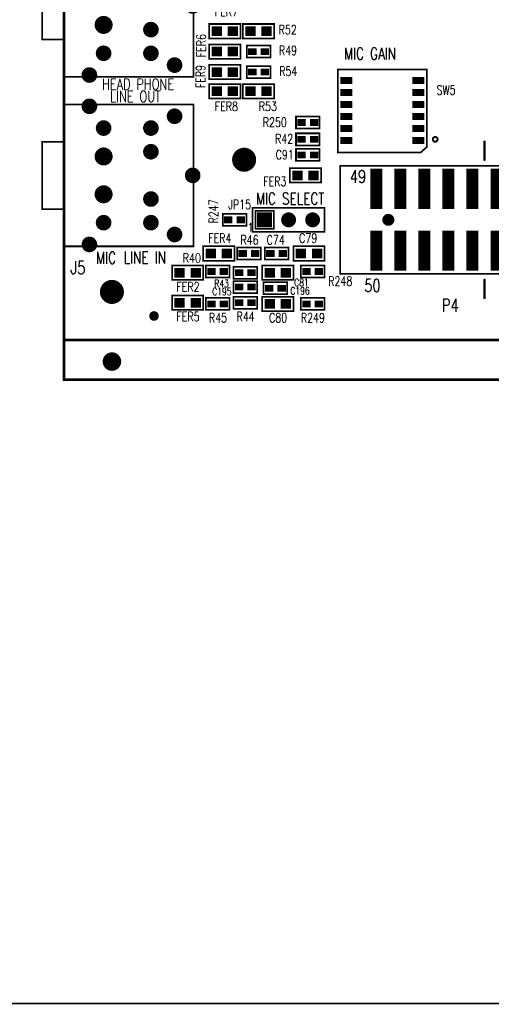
# Model space of a CAD drawing. Extents: x -3908 to 11948, y -2965 to 7442.
# Tile 2 of 42: x -384 to 1578, y -2965 to 1133. Entities that reach past the tile are written whole.
import ezdxf
from ezdxf.enums import TextEntityAlignment as Align

# ---------------------------------------------------------------- set-up
doc = ezdxf.new("R2010")
doc.units = 0
doc.header["$MEASUREMENT"] = 0
doc.layers.get('0').update_dxf_attribs({"linetype": 'CONTINUOUS'})
for name, color, linetype in [('2D_LINE_00', 7, 'CONTINUOUS'), ('2D_LINE_26', 7, 'CONTINUOUS'), ('2D_LINE_27', 7, 'CONTINUOUS'), ('BOARD_OUTLINE_00', 7, 'CONTINUOUS'), ('PADS_TOP', 9, 'CONTINUOUS'), ('PADS_XR_27', 7, 'CONTINUOUS'), ('PART_NAME_01', 7, 'CONTINUOUS'), ('PART_TOP_2DLINE_00', 7, 'CONTINUOUS'), ('PART_TOP_2DLINE_01', 7, 'CONTINUOUS'), ('TEXT_26', 7, 'CONTINUOUS')]:
    doc.layers.add(name, color=color, linetype=linetype)
doc.styles.add('W5', font='simplex', dxfattribs={"width": 0.75})
doc.styles.add('W7', font='simplex', dxfattribs={"width": 0.75})
doc.styles.add('W8', font='simplex', dxfattribs={"width": 0.75})

# ---------------------------------------------------------------- blocks, each defined once
blk = doc.blocks.new('SMOOTH_11$11')
at = {"const_width": 5.55}
blk.add_lwpolyline([(-2.8, 0, 1), (2.8, 0, 1)], format="xyb", close=True, dxfattribs=at)
blk = doc.blocks.new('BOARD_167')
at = {"layer": 'BOARD_OUTLINE_00', "const_width": 11.1}
blk.add_lwpolyline([(0, 165), (0, 7495), (5000, 7495), (5000, 165)], close=True, dxfattribs=at)
at = {"layer": 'BOARD_OUTLINE_00'}
blk.add_blockref('SMOOTH_11$11', (0, 165), dxfattribs=at)
blk = doc.blocks.new('DRAWING_64')
at = {"layer": '2D_LINE_00', "const_width": 7}
blk.add_lwpolyline([(355, -6.25), (16205, -6.25), (16205, -10406.25), (355, -10406.25)], close=True, dxfattribs=at)
blk = doc.blocks.new('SMOOTH_10')
at = {"const_width": 5}
blk.add_lwpolyline([(-2.5, 0, 1), (2.5, 0, 1)], format="xyb", close=True, dxfattribs=at)
blk = doc.blocks.new('DRAWING_146')
at = {"layer": '2D_LINE_26', "const_width": 10}
blk.add_lwpolyline([(0, 0), (0, 75)], dxfattribs=at)
at = {"layer": '2D_LINE_26'}
for p in [(0, 75), (0, 0)]:
    blk.add_blockref('SMOOTH_10', p, dxfattribs=at)
blk = doc.blocks.new('DRAWING_147')
at = {"layer": '2D_LINE_26', "const_width": 10}
blk.add_lwpolyline([(0, 0), (0, 75)], dxfattribs=at)
at = {"layer": '2D_LINE_26'}
for p in [(0, 75), (0, 0)]:
    blk.add_blockref('SMOOTH_10', p, dxfattribs=at)
blk = doc.blocks.new('DRAWING_248')
at = {"layer": '2D_LINE_26', "const_width": 8}
blk.add_lwpolyline([(10, 0, 1), (-10, 0, 1)], format="xyb", close=True, dxfattribs=at)
blk = doc.blocks.new('SMOOTH_11')
at = {"const_width": 5.5}
blk.add_lwpolyline([(-2.75, 0, 1), (2.75, 0, 1)], format="xyb", close=True, dxfattribs=at)
blk = doc.blocks.new('DRAWING_270')
at = {"layer": '2D_LINE_27', "const_width": 11}
blk.add_lwpolyline([(0, 0), (5000, 0)], dxfattribs=at)
at = {"layer": '2D_LINE_27'}
for p in [(0, 0), (5000, 0)]:
    blk.add_blockref('SMOOTH_11', p, dxfattribs=at)
blk = doc.blocks.new('PAD_6')
at = {"const_width": 50}
blk.add_lwpolyline([(0, -25, 1), (0, 25, 1)], format="xyb", close=True, dxfattribs=at)
blk = doc.blocks.new('STK_TOP_20')
at = {"layer": 'PADS_TOP'}
blk.add_blockref('PAD_6', (0, 0), dxfattribs=at)
blk = doc.blocks.new('SYM_TOP_8')
blk.add_blockref('STK_TOP_20', (0, 0))
blk = doc.blocks.new('PART_TOP_1')
blk.add_blockref('SYM_TOP_8', (0, 0))
blk = doc.blocks.new('STK_TOP_26')
at = {"layer": 'PADS_TOP'}
blk.add_blockref('PAD_6', (0, 0), dxfattribs=at)
blk = doc.blocks.new('SYM_TOP_10')
blk.add_blockref('STK_TOP_26', (0, 0))
blk = doc.blocks.new('PART_TOP_7')
blk.add_blockref('SYM_TOP_10', (0, 0))
blk = doc.blocks.new('PAD_13')
at = {"const_width": 38.5}
blk.add_lwpolyline([(0, -19.25, 1), (0, 19.25, 1)], format="xyb", close=True, dxfattribs=at)
blk = doc.blocks.new('STK_TOP_248')
at = {"layer": 'PADS_TOP'}
blk.add_blockref('PAD_13', (0, 0), dxfattribs=at)
blk = doc.blocks.new('SYM_TOP_133')
blk.add_blockref('STK_TOP_248', (0, 0))
blk = doc.blocks.new('PART_TOP_13')
blk.add_blockref('SYM_TOP_133', (0, 0))
blk = doc.blocks.new('SMOOTH_7')
at = {"const_width": 3.5}
blk.add_lwpolyline([(-1.75, 0, 1), (1.75, 0, 1)], format="xyb", close=True, dxfattribs=at)
blk = doc.blocks.new('PART_BODY_TOP_322')
at = {"layer": 'PART_TOP_2DLINE_01', "const_width": 7}
for points in [[(-50, 50), (250, 50), (250, -50), (-50, -50)], [(-38, 38), (38, 38), (38, -38), (-38, -38)]]:
    blk.add_lwpolyline(points, close=True, dxfattribs=at)
at = {"layer": 'PART_TOP_2DLINE_01'}
for p in [(-50, 50), (-38, 38), (38, 38), (250, 50), (-38, -38), (38, -38), (-50, -50), (250, -50)]:
    blk.add_blockref('SMOOTH_7', p, dxfattribs=at)
blk = doc.blocks.new('PAD_26')
at = {"const_width": 62}
blk.add_lwpolyline([(-31, 0), (31, 0)], dxfattribs=at)
blk = doc.blocks.new('STK_TOP_43')
at = {"layer": 'PADS_TOP'}
blk.add_blockref('PAD_26', (0, 0), dxfattribs=at)
blk = doc.blocks.new('PAD_25')
at = {"const_width": 31}
blk.add_lwpolyline([(0, -15.5, 1), (0, 15.5, 1)], format="xyb", close=True, dxfattribs=at)
blk = doc.blocks.new('STK_TOP_42')
at = {"layer": 'PADS_TOP'}
blk.add_blockref('PAD_25', (0, 0), dxfattribs=at)
blk = doc.blocks.new('SYM_TOP_48')
for name, p in [('PART_BODY_TOP_322', (0, 0)), ('STK_TOP_43', (0, 0)), ('STK_TOP_42', (100, 0)), ('STK_TOP_42', (200, 0))]:
    blk.add_blockref(name, p)
blk = doc.blocks.new('PART_TOP_35')
blk.add_blockref('SYM_TOP_48', (0, 0))
at = {"layer": 'PART_NAME_01', "style": 'W5', "width": 0.75}
blk.add_text('JP15', height=38.5, dxfattribs=at).set_placement((-103.75, 63.75), align=Align.MIDDLE_CENTER)
blk = doc.blocks.new('PART_BODY_TOP_285')
at = {"layer": 'PART_TOP_2DLINE_00', "const_width": 7}
for points in [[(-1350, 225), (1350, 225), (1350, -225), (-1350, -225)], [(-1200, -250), (-1175, -300), (-1225, -300)]]:
    blk.add_lwpolyline(points, close=True, dxfattribs=at)
at = {"layer": 'PART_TOP_2DLINE_00'}
for p in [(-1350, 225), (1350, 225), (-1350, -225), (1350, -225), (-1200, -250), (-1225, -300), (-1175, -300)]:
    blk.add_blockref('SMOOTH_7', p, dxfattribs=at)
blk = doc.blocks.new('PAD_44')
at = {"const_width": 50}
blk.add_lwpolyline([(-83.5, 0), (83.5, 0)], dxfattribs=at)
blk = doc.blocks.new('STK_TOP_27')
at = {"layer": 'PADS_TOP', "rotation": 90}
blk.add_blockref('PAD_44', (0, 0), dxfattribs=at)
blk = doc.blocks.new('PAD_4')
at = {"const_width": 25}
blk.add_lwpolyline([(0, -12.5, 1), (0, 12.5, 1)], format="xyb", close=True, dxfattribs=at)
blk = doc.blocks.new('STK_TOP_28')
at = {"layer": 'PADS_TOP'}
blk.add_blockref('PAD_4', (0, 0), dxfattribs=at)
blk = doc.blocks.new('SYM_TOP_11')
for name, p in [('PART_BODY_TOP_285', (0, 0)), ('STK_TOP_27', (-1200, 128)), ('STK_TOP_27', (-1100, 128)), ('STK_TOP_27', (-1000, 128)), ('STK_TOP_27', (-900, 128)), ('STK_TOP_27', (-800, 128)), ('STK_TOP_27', (-700, 128)), ('STK_TOP_27', (-600, 128)), ('STK_TOP_27', (-500, 128)), ('STK_TOP_27', (-400, 128)), ('STK_TOP_27', (-300, 128)), ('STK_TOP_27', (-200, 128)), ('STK_TOP_27', (-100, 128)), ('STK_TOP_27', (0, 128)), ('STK_TOP_27', (100, 128)), ('STK_TOP_27', (200, 128)), ('STK_TOP_27', (300, 128)), ('STK_TOP_27', (400, 128)), ('STK_TOP_27', (500, 128)), ('STK_TOP_27', (600, 128)), ('STK_TOP_27', (700, 128)), ('STK_TOP_27', (800, 128)), ('STK_TOP_27', (900, 128)), ('STK_TOP_27', (1000, 128)), ('STK_TOP_27', (1100, 128)), ('STK_TOP_27', (1200, 128)), ('STK_TOP_28', (-1150, 0)), ('STK_TOP_28', (1150, 0)), ('STK_TOP_27', (-1200, -129)), ('STK_TOP_27', (-1100, -129)), ('STK_TOP_27', (-1000, -129)), ('STK_TOP_27', (-900, -129)), ('STK_TOP_27', (-800, -129)), ('STK_TOP_27', (-700, -129)), ('STK_TOP_27', (-600, -129)), ('STK_TOP_27', (-500, -129)), ('STK_TOP_27', (-400, -129)), ('STK_TOP_27', (-300, -129)), ('STK_TOP_27', (-200, -129)), ('STK_TOP_27', (-100, -129)), ('STK_TOP_27', (0, -129)), ('STK_TOP_27', (100, -129)), ('STK_TOP_27', (200, -129)), ('STK_TOP_27', (300, -129)), ('STK_TOP_27', (400, -129)), ('STK_TOP_27', (500, -129)), ('STK_TOP_27', (600, -129)), ('STK_TOP_27', (700, -129)), ('STK_TOP_27', (800, -129)), ('STK_TOP_27', (900, -129)), ('STK_TOP_27', (1000, -129)), ('STK_TOP_27', (1100, -129)), ('STK_TOP_27', (1200, -129))]:
    blk.add_blockref(name, p)
blk = doc.blocks.new('PART_TOP_38')
blk.add_blockref('SYM_TOP_11', (0, 0))
at = {"layer": 'PART_NAME_01', "style": 'W7', "width": 0.75}
blk.add_text('P4', height=53.9, rotation=180, dxfattribs=at).set_placement((927.5, 382.5))
blk = doc.blocks.new('PART_BODY_TOP_281')
at = {"layer": 'PART_TOP_2DLINE_01', "const_width": 7}
blk.add_lwpolyline([(0, 295.3), (539.4, 295.3), (539.4, -295.3), (0, -295.3)], close=True, dxfattribs=at)
blk.add_lwpolyline([(0, 140), (-90, 140), (-90, -140), (0, -140)], dxfattribs=at)
at = {"layer": 'PART_TOP_2DLINE_01'}
for p in [(0, 295.3), (539.4, 295.3), (-90, 140), (0, 140), (-90, -140), (0, -140), (0, -295.3), (539.4, -295.3)]:
    blk.add_blockref('SMOOTH_7', p, dxfattribs=at)
blk = doc.blocks.new('PAD_47')
at = {"const_width": 32.5}
blk.add_lwpolyline([(0, -16.25, 1), (0, 16.25, 1)], format="xyb", close=True, dxfattribs=at)
blk = doc.blocks.new('STK_TOP_18')
at = {"layer": 'PADS_TOP'}
blk.add_blockref('PAD_47', (0, 0), dxfattribs=at)
blk = doc.blocks.new('PAD_29')
at = {"const_width": 37.5}
blk.add_lwpolyline([(0, -18.75, 1), (0, 18.75, 1)], format="xyb", close=True, dxfattribs=at)
blk = doc.blocks.new('STK_TOP_19')
at = {"layer": 'PADS_TOP'}
blk.add_blockref('PAD_29', (0, 0), dxfattribs=at)
blk = doc.blocks.new('SYM_TOP_7')
for name, p in [('PART_BODY_TOP_281', (0, 0)), ('STK_TOP_18', (106.3, 287.4)), ('STK_TOP_18', (460.6, 246.1)), ('STK_TOP_18', (165.4, 196.9)), ('STK_TOP_18', (362.2, 196.9)), ('STK_TOP_18', (362.2, 98.4)), ('STK_TOP_19', (165.4, 78.7)), ('STK_TOP_18', (536, 0)), ('STK_TOP_19', (165.4, -78.7)), ('STK_TOP_18', (362.2, -98.4)), ('STK_TOP_18', (165.4, -196.9)), ('STK_TOP_18', (362.2, -196.9)), ('STK_TOP_18', (460.6, -246.1)), ('STK_TOP_18', (106.3, -287.4))]:
    blk.add_blockref(name, p)
blk = doc.blocks.new('PART_TOP_41')
blk.add_blockref('SYM_TOP_7', (0, 0))
at = {"layer": 'PART_NAME_01', "style": 'W7', "width": 0.75}
blk.add_text('J4', height=53.9, dxfattribs=at).set_placement((55, 336.25))
blk = doc.blocks.new('PART_TOP_42')
blk.add_blockref('SYM_TOP_7', (0, 0))
at = {"layer": 'PART_NAME_01', "style": 'W7', "width": 0.75}
blk.add_text('J5', height=53.9, dxfattribs=at).set_placement((27.5, -411.25))
blk = doc.blocks.new('PAD_99')
at = {"const_width": 20}
blk.add_lwpolyline([(0, -10, 1), (0, 10, 1)], format="xyb", close=True, dxfattribs=at)
blk = doc.blocks.new('STK_TOP_157')
at = {"layer": 'PADS_TOP'}
blk.add_blockref('PAD_99', (0, 0), dxfattribs=at)
blk = doc.blocks.new('SYM_TOP_128')
blk.add_blockref('STK_TOP_157', (0, 0))
blk = doc.blocks.new('PART_TOP_120')
blk.add_blockref('SYM_TOP_128', (0, 0))
blk = doc.blocks.new('PART_BODY_TOP_405')
at = {"layer": 'PART_TOP_2DLINE_01', "const_width": 7}
blk.add_lwpolyline([(-49.2, 25), (49.2, 25), (49.2, -25), (-49.2, -25)], close=True, dxfattribs=at)
at = {"layer": 'PART_TOP_2DLINE_01'}
for p in [(-49.2, 25), (49.2, 25), (-49.2, -25), (49.2, -25)]:
    blk.add_blockref('SMOOTH_7', p, dxfattribs=at)
blk = doc.blocks.new('PAD_101')
at = {"const_width": 28}
blk.add_lwpolyline([(-17.5, 0), (17.5, 0)], dxfattribs=at)
blk = doc.blocks.new('STK_TOP_168')
at = {"layer": 'PADS_TOP'}
blk.add_blockref('PAD_101', (0, 0), dxfattribs=at)
at = {"layer": 'PADS_XR_27'}
blk.add_blockref('PAD_101', (0, 0), dxfattribs=at)
blk = doc.blocks.new('SYM_TOP_131')
for name, p in [('STK_TOP_168', (-26, 0)), ('PART_BODY_TOP_405', (0, 0)), ('STK_TOP_168', (26, 0))]:
    blk.add_blockref(name, p)
blk = doc.blocks.new('PART_TOP_180')
blk.add_blockref('SYM_TOP_131', (0, 0))
at = {"layer": 'PART_NAME_01', "style": 'W5', "width": 0.75}
blk.add_text('C74', height=38.5, dxfattribs=at).set_placement((-3.75, 56.25), align=Align.MIDDLE_CENTER)
blk = doc.blocks.new('PART_TOP_185')
blk.add_blockref('SYM_TOP_131', (0, 0))
at = {"layer": 'PART_NAME_01', "style": 'W5', "width": 0.75}
blk.add_text('C91', height=38.5, dxfattribs=at).set_placement((-96.25, 1.25), align=Align.MIDDLE_CENTER)
blk = doc.blocks.new('PART_TOP_223')
blk.add_blockref('SYM_TOP_131', (0, 0))
at = {"layer": 'PART_NAME_01', "style": 'W5', "width": 0.75}
blk.add_text('R40', height=38.5, dxfattribs=at).set_placement((-107.5, 56.25), align=Align.MIDDLE_CENTER)
blk = doc.blocks.new('PART_TOP_225')
blk.add_blockref('SYM_TOP_131', (0, 0))
at = {"layer": 'PART_NAME_01', "style": 'W5', "width": 0.75}
blk.add_text('R42', height=38.5, dxfattribs=at).set_placement((-98.75, 2.5), align=Align.MIDDLE_CENTER)
blk = doc.blocks.new('PART_TOP_226')
blk.add_blockref('SYM_TOP_131', (0, 0))
at = {"layer": 'PART_NAME_01', "style": 'W5', "width": 0.75}
blk.add_text('R43', height=30.8, dxfattribs=at).set_placement((-98.75, -45), align=Align.MIDDLE_CENTER)
blk = doc.blocks.new('PART_TOP_227')
blk.add_blockref('SYM_TOP_131', (0, 0))
at = {"layer": 'PART_NAME_01', "style": 'W5', "width": 0.75}
blk.add_text('R44', height=38.5, dxfattribs=at).set_placement((1.25, -57.5), align=Align.MIDDLE_CENTER)
blk = doc.blocks.new('PART_TOP_228')
blk.add_blockref('SYM_TOP_131', (0, 0))
at = {"layer": 'PART_NAME_01', "style": 'W5', "width": 0.75}
blk.add_text('R45', height=38.5, dxfattribs=at).set_placement((1.25, -57.5), align=Align.MIDDLE_CENTER)
blk = doc.blocks.new('PART_TOP_229')
blk.add_blockref('SYM_TOP_131', (0, 0))
at = {"layer": 'PART_NAME_01', "style": 'W5', "width": 0.75}
blk.add_text('R46', height=38.5, dxfattribs=at).set_placement((2.5, 56.25), align=Align.MIDDLE_CENTER)
blk = doc.blocks.new('PART_TOP_232')
blk.add_blockref('SYM_TOP_131', (0, 0))
at = {"layer": 'PART_NAME_01', "style": 'W5', "width": 0.75}
blk.add_text('R49', height=38.5, rotation=180, dxfattribs=at).set_placement((-122.5, -5), align=Align.MIDDLE_CENTER)
blk = doc.blocks.new('PART_TOP_235')
blk.add_blockref('SYM_TOP_131', (0, 0))
at = {"layer": 'PART_NAME_01', "style": 'W5', "width": 0.75}
blk.add_text('R54', height=38.5, rotation=180, dxfattribs=at).set_placement((-123.75, -3.75), align=Align.MIDDLE_CENTER)
blk = doc.blocks.new('PART_TOP_316')
blk.add_blockref('SYM_TOP_131', (0, 0))
at = {"layer": 'PART_NAME_01', "style": 'W5', "width": 0.75}
blk.add_text('C195', height=30.8, dxfattribs=at).set_placement((-97.5, -18.75), align=Align.MIDDLE_CENTER)
blk = doc.blocks.new('PART_TOP_317')
blk.add_blockref('SYM_TOP_131', (0, 0))
at = {"layer": 'PART_NAME_01', "style": 'W5', "width": 0.75}
blk.add_text('C196', height=30.8, dxfattribs=at).set_placement((102.5, -10), align=Align.MIDDLE_CENTER)
blk = doc.blocks.new('PART_TOP_318')
blk.add_blockref('SYM_TOP_131', (0, 0))
at = {"layer": 'PART_NAME_01', "style": 'W5', "width": 0.75}
blk.add_text('R247', height=38.5, rotation=90, dxfattribs=at).set_placement((-87.5, 35), align=Align.MIDDLE_CENTER)
blk = doc.blocks.new('PART_TOP_319')
blk.add_blockref('SYM_TOP_131', (0, 0))
at = {"layer": 'PART_NAME_01', "style": 'W5', "width": 0.75}
blk.add_text('R248', height=38.5, dxfattribs=at).set_placement((115, -40), align=Align.MIDDLE_CENTER)
blk = doc.blocks.new('PART_TOP_320')
blk.add_blockref('SYM_TOP_131', (0, 0))
at = {"layer": 'PART_NAME_01', "style": 'W5', "width": 0.75}
blk.add_text('R249', height=38.5, dxfattribs=at).set_placement((1.25, -57.5), align=Align.MIDDLE_CENTER)
blk = doc.blocks.new('PART_TOP_321')
blk.add_blockref('SYM_TOP_131', (0, 0))
at = {"layer": 'PART_NAME_01', "style": 'W5', "width": 0.75}
blk.add_text('R250', height=38.5, rotation=180, dxfattribs=at).set_placement((137.5, -1.2), align=Align.MIDDLE_CENTER)
blk = doc.blocks.new('PART_BODY_TOP_436')
at = {"layer": 'PART_TOP_2DLINE_01', "const_width": 7}
blk.add_lwpolyline([(-65, 30), (65, 30), (65, -30), (-65, -30)], close=True, dxfattribs=at)
at = {"layer": 'PART_TOP_2DLINE_01'}
for p in [(-65, 30), (65, 30), (-65, -30), (65, -30)]:
    blk.add_blockref('SMOOTH_7', p, dxfattribs=at)
blk = doc.blocks.new('PAD_106')
at = {"const_width": 40}
blk.add_lwpolyline([(-21.5, 0), (21.5, 0)], dxfattribs=at)
blk = doc.blocks.new('STK_TOP_53')
at = {"layer": 'PADS_TOP'}
blk.add_blockref('PAD_106', (0, 0), dxfattribs=at)
blk = doc.blocks.new('SYM_TOP_142')
for name, p in [('STK_TOP_53', (-33.5, 0)), ('PART_BODY_TOP_436', (0, 0)), ('STK_TOP_53', (33.5, 0))]:
    blk.add_blockref(name, p)
blk = doc.blocks.new('PART_TOP_369')
blk.add_blockref('SYM_TOP_142', (0, 0))
at = {"layer": 'PART_NAME_01', "style": 'W5', "width": 0.75}
blk.add_text('FER2', height=38.5, dxfattribs=at).set_placement((1.25, -58.75), align=Align.MIDDLE_CENTER)
blk = doc.blocks.new('PART_TOP_370')
blk.add_blockref('SYM_TOP_142', (0, 0))
at = {"layer": 'PART_NAME_01', "style": 'W5', "width": 0.75}
blk.add_text('FER3', height=38.5, dxfattribs=at).set_placement((-127.5, -25), align=Align.MIDDLE_CENTER)
blk = doc.blocks.new('PART_TOP_371')
blk.add_blockref('SYM_TOP_142', (0, 0))
at = {"layer": 'PART_NAME_01', "style": 'W5', "width": 0.75}
blk.add_text('FER4', height=38.5, dxfattribs=at).set_placement((3.75, 63.75), align=Align.MIDDLE_CENTER)
blk = doc.blocks.new('PART_TOP_372')
blk.add_blockref('SYM_TOP_142', (0, 0))
at = {"layer": 'PART_NAME_01', "style": 'W5', "width": 0.75}
blk.add_text('FER5', height=38.5, dxfattribs=at).set_placement((1.25, -57.5), align=Align.MIDDLE_CENTER)
blk = doc.blocks.new('PART_TOP_373')
blk.add_blockref('SYM_TOP_142', (0, 0))
at = {"layer": 'PART_NAME_01', "style": 'W5', "width": 0.75}
blk.add_text('FER6', height=38.5, rotation=270, dxfattribs=at).set_placement((98.8, -25), align=Align.MIDDLE_CENTER)
blk = doc.blocks.new('PART_TOP_374')
blk.add_blockref('SYM_TOP_142', (0, 0))
at = {"layer": 'PART_NAME_01', "style": 'W5', "width": 0.75}
blk.add_text('FER7', height=38.5, rotation=180, dxfattribs=at).set_placement((-6.2, -81.2), align=Align.MIDDLE_CENTER)
blk = doc.blocks.new('PART_TOP_375')
blk.add_blockref('SYM_TOP_142', (0, 0))
at = {"layer": 'PART_NAME_01', "style": 'W5', "width": 0.75}
blk.add_text('FER8', height=38.5, rotation=180, dxfattribs=at).set_placement((-6.25, 62.5), align=Align.MIDDLE_CENTER)
blk = doc.blocks.new('PART_TOP_376')
blk.add_blockref('SYM_TOP_142', (0, 0))
at = {"layer": 'PART_NAME_01', "style": 'W5', "width": 0.75}
blk.add_text('FER9', height=38.5, rotation=270, dxfattribs=at).set_placement((101.25, 18.75), align=Align.MIDDLE_CENTER)
blk = doc.blocks.new('PART_TOP_384')
blk.add_blockref('SYM_TOP_142', (0, 0))
at = {"layer": 'PART_NAME_01', "style": 'W5', "width": 0.75}
blk.add_text('C79', height=38.5, dxfattribs=at).set_placement((-3.75, 63.75), align=Align.MIDDLE_CENTER)
blk = doc.blocks.new('PART_TOP_385')
blk.add_blockref('SYM_TOP_142', (0, 0))
at = {"layer": 'PART_NAME_01', "style": 'W5', "width": 0.75}
blk.add_text('C80', height=38.5, dxfattribs=at).set_placement((1.25, -57.5), align=Align.MIDDLE_CENTER)
blk = doc.blocks.new('PART_TOP_386')
blk.add_blockref('SYM_TOP_142', (0, 0))
at = {"layer": 'PART_NAME_01', "style": 'W5', "width": 0.75}
blk.add_text('C81', height=30.8, dxfattribs=at).set_placement((98.75, -41.25), align=Align.MIDDLE_CENTER)
blk = doc.blocks.new('PART_TOP_428')
blk.add_blockref('SYM_TOP_142', (0, 0))
at = {"layer": 'PART_NAME_01', "style": 'W5', "width": 0.75}
blk.add_text('R52', height=38.5, rotation=180, dxfattribs=at).set_placement((-121.25, -6.25), align=Align.MIDDLE_CENTER)
blk = doc.blocks.new('PART_TOP_429')
blk.add_blockref('SYM_TOP_142', (0, 0))
at = {"layer": 'PART_NAME_01', "style": 'W5', "width": 0.75}
blk.add_text('R53', height=38.5, rotation=180, dxfattribs=at).set_placement((-38.75, 62.5), align=Align.MIDDLE_CENTER)
blk = doc.blocks.new('PART_BODY_TOP_396')
at = {"layer": 'PART_TOP_2DLINE_01', "const_width": 7}
blk.add_lwpolyline([(-175, 185), (170, 185), (170, -185), (-152, -185), (-175, -159)], close=True, dxfattribs=at)
at = {"layer": 'PART_TOP_2DLINE_01'}
for p in [(-175, 185), (170, 185), (-175, -159), (-152, -185), (170, -185)]:
    blk.add_blockref('SMOOTH_7', p, dxfattribs=at)
blk = doc.blocks.new('PAD_87')
at = {"const_width": 30}
blk.add_lwpolyline([(-25, 0), (25, 0)], dxfattribs=at)
blk = doc.blocks.new('STK_TOP_145')
at = {"layer": 'PADS_TOP', "rotation": 90}
blk.add_blockref('PAD_87', (0, 0), dxfattribs=at)
blk = doc.blocks.new('SYM_TOP_122')
for name, p in [('PART_BODY_TOP_396', (0, 0)), ('STK_TOP_145', (-125, 150)), ('STK_TOP_145', (-75, 150)), ('STK_TOP_145', (-25, 150)), ('STK_TOP_145', (25, 150)), ('STK_TOP_145', (75, 150)), ('STK_TOP_145', (125, 150)), ('STK_TOP_145', (-125, -150)), ('STK_TOP_145', (-75, -150)), ('STK_TOP_145', (-25, -150)), ('STK_TOP_145', (25, -150)), ('STK_TOP_145', (75, -150)), ('STK_TOP_145', (125, -150))]:
    blk.add_blockref(name, p)
blk = doc.blocks.new('PART_TOP_601')
blk.add_blockref('SYM_TOP_122', (0, 0))
at = {"layer": 'PART_NAME_01', "style": 'W5', "width": 0.75}
blk.add_text('SW5', height=38.5, rotation=270, dxfattribs=at).set_placement((85, -265), align=Align.MIDDLE_CENTER)

msp = doc.modelspace()

# ---------------------------------------------------------------- block references
for name, p in [('DRAWING_64', (-4260, 7445)), ('BOARD_167', (-200, -530)), ('PART_TOP_41', (-200, 1190)), ('PART_TOP_42', (-200, 485)), ('PART_TOP_225', (815, 635)), ('DRAWING_248', (1345, 635)), ('DRAWING_147', (1550, 550)), ('PART_TOP_7', (550, 550)), ('PART_TOP_185', (815, 570)), ('PART_TOP_370', (805, 485)), ('PART_TOP_318', (510, 300)), ('PART_TOP_35', (635, 300)), ('PART_TOP_371', (445, 160)), ('PART_TOP_229', (570, 160)), ('PART_TOP_180', (685, 160)), ('PART_TOP_384', (820, 160)), ('PART_TOP_223', (440, 85)), ('PART_TOP_369', (315, 80)), ('PART_TOP_226', (555, 80)), ('PART_TOP_386', (690, 80)), ('PART_TOP_319', (835, 85)), ('PART_TOP_1', (0, 0)), ('PART_TOP_316', (555, 20)), ('PART_TOP_317', (680, 15)), ('DRAWING_146', (1550, -25)), ('PART_TOP_372', (315, -45)), ('PART_TOP_228', (440, -50)), ('PART_TOP_227', (555, -45)), ('PART_TOP_385', (690, -50)), ('PART_TOP_320', (835, -50)), ('PART_TOP_120', (175, -100)), ('DRAWING_270', (-200, -200)), ('PART_TOP_13', (0, -290))]:
    msp.add_blockref(name, p)
for name, p, rotation in [('PART_TOP_374', (470, 1085), 180), ('PART_TOP_428', (610, 1085), 180), ('PART_TOP_373', (470, 1000), 180), ('PART_TOP_232', (610, 1000), 180), ('PART_TOP_376', (470, 915), 180), ('PART_TOP_235', (610, 915), 180), ('PART_TOP_601', (1125, 755), 90), ('PART_TOP_375', (470, 835), 180), ('PART_TOP_429', (610, 835), 180), ('PART_TOP_321', (815, 705), 180), ('PART_TOP_38', (2300, 300), 180)]:
    msp.add_blockref(name, p, dxfattribs=dict(rotation=rotation))

# ---------------------------------------------------------------- texts
at = {"layer": 'TEXT_26', "width": 0.75}
for s, height, style, p in [('MIC GAIN', 49, 'W7', (965, 967.5)), ('HEAD PHONE', 46.2, 'W7', (-41.2, 841.2)), ('LINE OUT', 46.2, 'W7', (-7.5, 790)), ('49', 52.5, 'W8', (990, 453.8)), ('MIC SELECT', 49, 'W7', (598.7, 363.8)), ('1', 35, 'W5', (565, 251.2)), ('MIC', 49, 'W7', (-66.2, 117.5)), ('LINE IN', 49, 'W7', (48.8, 118.8)), ('50', 52.5, 'W8', (1050, 0))]:
    msp.add_text(s, height=height, dxfattribs=dict(at, style=style)).set_placement(p)

doc.saveas('drawing.dxf')
